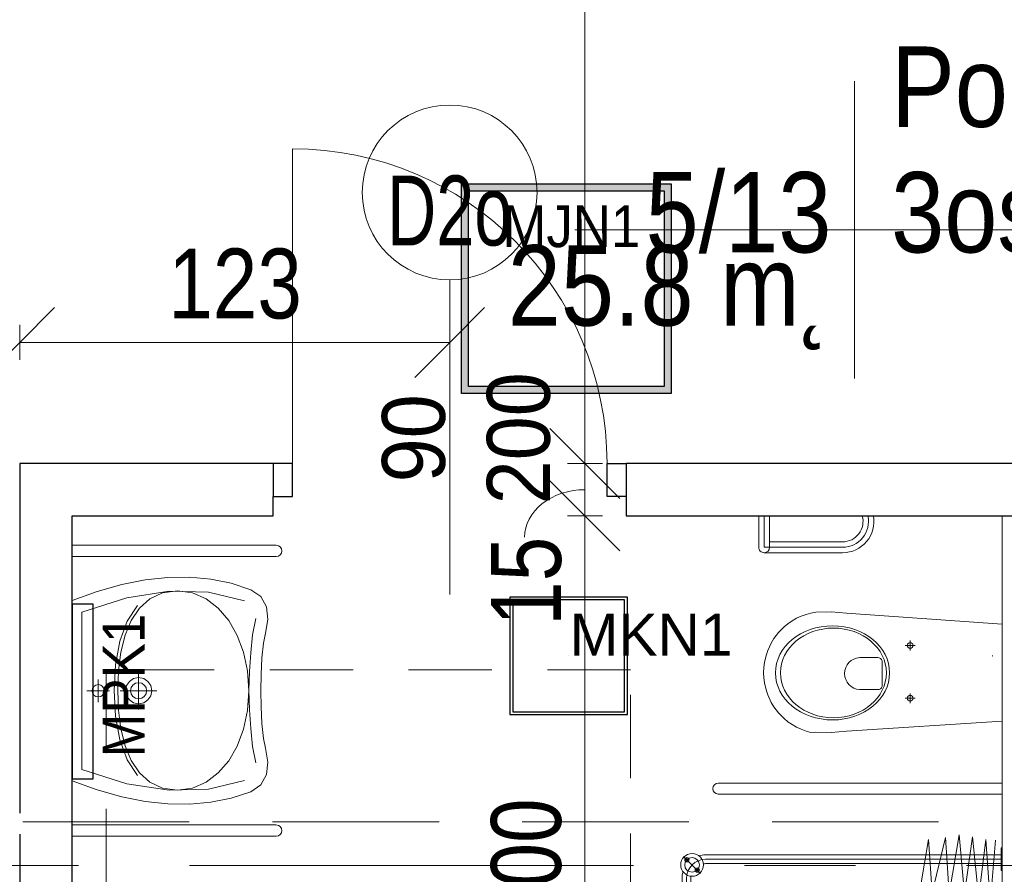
# Model space of a CAD drawing. Header units: centimetres. Extents: x -1631 to 21770, y -8842 to 3590.
# Tile 10 of 150: x -1056 to -774, y 886 to 1130. Entities that reach past the tile are written whole.
import ezdxf

# ---------------------------------------------------------------- set-up
doc = ezdxf.new("R2010")
doc.units = ezdxf.units.CM
for name, pattern in [('Oś', [222.25, 127, -31.75, 31.75, -31.75]), ('Ponad', [39.688, 23.813, -15.875]), ('Ukryte', [71.438, 47.625, -23.813])]:
    doc.linetypes.add(name, pattern=pattern)
for name, color, linetype, lineweight in [('A-ANNO-DIMS', 211, 'Continuous', 13), ('A-ANNO-DIMS-100', 211, 'Continuous', 13), ('A-ANNO-NOTE', 131, 'Continuous', 9), ('A-AREA-IDEN', 2, 'Continuous', 13), ('A-DETL-GENF', 92, 'Continuous', 9), ('A-DETL-HDLN', 90, 'Ukryte', 9), ('A-DETL-MEDM', 33, 'Continuous', 13), ('A-DOOR', 31, 'Continuous', 13), ('A-FLOR-OVHD', 1, 'Ponad', 9), ('A-WALL', 113, 'Continuous', 13), ('A-WALL-FNSH', 113, 'Continuous', 13), ('P-SANR-FIXT', 6, 'Continuous', 9), ('S-GRID', 1, 'Continuous', 13)]:
    doc.layers.add(name, color=color, linetype=linetype, lineweight=lineweight)
doc.layers.add('E_oprawy', color=12, linetype='Continuous')
doc.styles.add('Arial', font='arial.ttf', dxfattribs={"width": 0.9, "height": 18})
doc.styles.add('Arial Narrow_5', font='ARIALN.TTF', dxfattribs={"height": 20})
doc.styles.add('Arial_1', font='arial.ttf', dxfattribs={"width": 0.7, "height": 20})
doc.styles.add('Arial_11', font='arial.ttf', dxfattribs={"width": 0.85, "height": 23})
doc.dimstyles.new('Diagonal_1_100__0__wewnętrzne', dxfattribs={"dimscale": 30.48, "dimtxt": 20.468619, "dimasz": 0.656168, "dimexe": 0.164042, "dimexo": 0.0625, "dimgap": 0.032808, "dimtad": 1, "dimdec": 0, "dimdsep": 46, "dimtxsty": 'Arial Narrow_5', "dimblk1": 'OBLIQUE', "dimblk2": 'OBLIQUE', "dimsah": 1, "dimcen": 0.09, "dimazin": 0, "dimtfac": 1, "dimtdec": 4, "dimtix": 1, "dimtmove": 1, "dimatfit": 3, "dimfxl": 0, "dimtvp": 1, "dimtolj": 1, "dimtzin": 0, "dimarcsym": 0})
doc.dimstyles.new('Diagonal_1_100__0__wewnętrzne_1', dxfattribs={"dimscale": 30.48, "dimtxt": 20.468619, "dimasz": 0.656168, "dimexe": 0.164042, "dimexo": 0.0625, "dimgap": 0.032808, "dimtad": 1, "dimdec": 0, "dimdsep": 46, "dimtxsty": 'Arial Narrow_5', "dimblk1": 'OBLIQUE', "dimblk2": 'OBLIQUE', "dimsah": 1, "dimcen": 0.09, "dimazin": 0, "dimtfac": 1, "dimtdec": 4, "dimtix": 1, "dimtmove": 0, "dimatfit": 3, "dimfxl": 0, "dimtvp": 1, "dimtolj": 1, "dimtzin": 0, "dimarcsym": 0})

# ---------------------------------------------------------------- blocks, each defined once
blk = doc.blocks.new('DRZWI 1S - automatyczna etykieta - Drzwi 90 _łazienkowe_-2364283-5_piętro III __10_50 m_ - stan projektowany')
at = {"layer": 'A-DETL-GENF'}
for p, q in [((-50.5, 2), (-45, 2)), ((-50.5, -7.5), (-50.5, 2)), ((-45, 2), (-45, -7.5)), ((45, 2), (50.5, 2)), ((45, -7.5), (45, 2)), ((50.5, 2), (50.5, -7.5)), ((-45, -7.5), (-50.5, -7.5)), ((50.5, -7.5), (45, -7.5))]:
    blk.add_line(p, q, dxfattribs=at)
at = {"layer": 'A-DETL-MEDM', "lineweight": 25}
for p, q in [((-50.5, -7.5), (-50.5, 2)), ((-50.5, 2), (-45, 2)), ((-45, 2), (-45, -7.5)), ((45, 2), (45, -7.5)), ((50.5, 2), (45, 2)), ((50.5, -7.5), (50.5, 2)), ((-45, -7.5), (-50.5, -7.5)), ((45, -7.5), (50.5, -7.5))]:
    blk.add_line(p, q, dxfattribs=at)
at = {"layer": 'A-DOOR'}
blk.add_line((45, -7.5), (45, -97.5), dxfattribs=at)
blk.add_arc((45, -7.5), 90, 180, 270, dxfattribs=at)
blk = doc.blocks.new('miska ustępowa dla N_35_5x54 wisząca koło narożna - Type 1-2357501-5_piętro III __10_50 m_ - stan projektowany')
at = {"layer": 'P-SANR-FIXT'}
for p, q in [((-1.4, -11), (-4.56, -55.56)), ((29.22, -55.56), (26.4, -11)), ((44.09, -92.2), (44.09, -11)), ((47.21, -92.2), (47.21, -11)), ((4.69, -35.9), (4.69, -38.7)), ((19.8, -35.9), (19.8, -38.7)), ((3.32, -37.31), (6.14, -37.31)), ((18.43, -37.31), (21.25, -37.31)), ((8.17, -46.6), (8.17, -51.72)), ((16.4, -45.33), (9.09, -45.33)), ((17.32, -51.72), (17.32, -46.6)), ((-4.56, -55.56), (-4.88, -59.89)), ((29.58, -59.89), (29.22, -55.56)), ((-24.94, -56.63), (-24.94, -77.5)), ((-23.38, -56.63), (-23.38, -79.06)), ((-21.82, -56.63), (-21.82, -79.06)), ((-4.88, -59.89), (-4.82, -64.32)), ((29.53, -64.32), (29.58, -59.89)), ((-4.82, -64.32), (-4.57, -65.68)), ((29.57, -65.68), (29.53, -64.32)), ((-4.57, -65.68), (-4.19, -67.09)), ((-4.19, -67.09), (-3.69, -68.46)), ((28.69, -68.46), (29.19, -67.09)), ((29.19, -67.09), (29.57, -65.68)), ((-3.69, -68.46), (-3.07, -69.78)), ((-3.07, -69.78), (-2.34, -71.05)), ((27.34, -71.05), (28.07, -69.78)), ((28.07, -69.78), (28.69, -68.46)), ((-2.34, -71.05), (-1.51, -72.26)), ((-1.51, -72.26), (-0.58, -73.39)), ((25.58, -73.39), (26.51, -72.26)), ((26.51, -72.26), (27.34, -71.05)), ((-0.58, -73.39), (1.02, -74.96)), ((1.02, -74.96), (2.75, -76.27)), ((22.25, -76.27), (23.98, -74.96)), ((23.98, -74.96), (25.58, -73.39)), ((-32.35, -77.5), (-23.38, -77.5)), ((2.75, -76.27), (4.01, -77.03)), ((4.01, -77.03), (6.13, -78.05)), ((6.13, -78.05), (7.56, -78.51)), ((7.56, -78.51), (9.56, -78.98)), ((15.44, -78.98), (17.44, -78.51)), ((17.44, -78.51), (18.87, -78.05)), ((18.87, -78.05), (20.99, -77.03)), ((20.99, -77.03), (22.25, -76.27)), ((-23.38, -79.06), (-32.35, -79.06)), ((-23.38, -80.62), (-32.35, -80.62)), ((9.56, -78.98), (11.02, -79.17)), ((11.02, -79.17), (12.5, -79.25)), ((12.5, -79.25), (13.98, -79.17)), ((13.98, -79.17), (15.44, -78.98))]:
    blk.add_line(p, q, dxfattribs=at)
for centre in [(4.69, -37.31), (19.8, -37.31)]:
    blk.add_circle(centre, 0.825, dxfattribs=at)
for centre, radius, start, end in [((-30.79, -56.63), 8.97, 0, 99.9996), ((9.34, -46.48), 1.17, 102.2339, 185.8899), ((16.15, -46.48), 1.17, 354.1101, 77.7661), ((-30.79, -56.63), 7.41, 0, 102.1327), ((-30.79, -56.63), 5.85, 0, 105.4382), ((12.74, -51.5), 4.58, 182.8022, 357.1978), ((-23.38, -79.06), 1.56, 0, 90), ((-23.38, -79.06), 1.56, 270, 0), ((45.65, -92.2), 1.56, 180, 360)]:
    blk.add_arc(centre, radius, start, end, dxfattribs=at)
for centre, major_axis, ratio in [((12.55, -59.51), (0, 16.33), 0.823529), ((12.55, -59.26), (0, 15.16), 0.845174)]:
    blk.add_ellipse(centre, major_axis=major_axis, ratio=ratio, dxfattribs=at)
blk = doc.blocks.new('brodzik natryskowy dla N - Type 1-2359081-5_piętro III __10_50 m_ - stan projektowany')
at = {"layer": 'P-SANR-FIXT'}
for p, q in [((-42.55, -11.3), (-42.55, -11)), ((-39.3, -11), (-39.3, -95.8)), ((-36.05, -11), (-36.05, -11.3)), ((-26.61, -11.2), (-26.61, -69.6)), ((-23.41, -69.6), (-23.41, -11.2)), ((49.36, -11.3), (49.36, -11)), ((52.61, -11), (52.61, -96)), ((55.86, -11), (55.86, -11.3)), ((-44.73, -12.86), (-27.37, -14.39)), ((-36.05, -11.3), (-42.55, -11.3)), ((-40.55, -11.3), (-40.55, -95.8)), ((-38.05, -11.3), (-38.05, -95.8)), ((14.45, -11.52), (10.54, -11.52)), ((10.54, -11.52), (10.54, -20.79)), ((14.45, -11.52), (14.45, -20.79)), ((55.86, -11.3), (49.36, -11.3)), ((51.36, -11.3), (51.36, -95.8)), ((53.86, -11.3), (53.86, -95.8)), ((-27.37, -14.39), (-44.99, -15.67)), ((-44.99, -15.67), (-28.14, -17.71)), ((-28.14, -17.71), (-45.75, -19.5)), ((-45.75, -19.5), (-29.41, -21.8)), ((-29.41, -21.8), (-46.26, -23.33)), ((-6.41, -22.43), (-6.64, -22.61)), ((-6.17, -22.27), (-6.41, -22.43)), ((-5.92, -22.14), (-6.17, -22.27)), ((-5.66, -22.03), (-5.92, -22.14)), ((-5.39, -21.95), (-5.66, -22.03)), ((-5.12, -21.9), (-5.39, -21.95)), ((-4.84, -21.88), (-5.12, -21.9)), ((10.32, -21.88), (-4.84, -21.88)), ((10.54, -20.79), (14.45, -20.79)), ((14.44, -21.54), (10.55, -21.51)), ((13.8, -21.67), (11.19, -21.67)), ((11.19, -21.67), (11.19, -23.94)), ((13.8, -23.94), (13.8, -21.67)), ((30.14, -21.88), (14.73, -21.88)), ((30.36, -21.95), (30.1, -21.9)), ((30.62, -22.03), (30.14, -21.88)), ((30.87, -22.14), (30.62, -22.03)), ((31.12, -22.28), (30.87, -22.14)), ((31.36, -22.44), (31.12, -22.28)), ((31.59, -22.62), (31.36, -22.44)), ((-46.26, -23.33), (-29.41, -26.14)), ((-7.7, -24.28), (-7.74, -24.55)), ((-7.74, -24.55), (-7.74, -54.09)), ((-7.62, -24.01), (-7.7, -24.28)), ((-7.51, -23.75), (-7.62, -24.01)), ((-7.38, -23.5), (-7.51, -23.75)), ((-7.23, -23.25), (-7.38, -23.5)), ((-7.05, -23.02), (-7.23, -23.25)), ((-6.85, -22.81), (-7.05, -23.02)), ((-6.64, -22.61), (-6.85, -22.81)), ((-1.53, -25.38), (-0.81, -24.95)), ((-0.81, -24.95), (-0.05, -24.58)), ((-0.05, -24.58), (0.75, -24.29)), ((0.75, -24.29), (1.58, -24.07)), ((1.58, -24.07), (2.44, -23.94)), ((2.44, -23.94), (4.41, -23.89)), ((22.33, -23.94), (3.78, -23.89)), ((4.41, -23.89), (4.41, -27.12)), ((11.19, -23.94), (13.8, -23.94)), ((23.2, -24.07), (22.33, -23.94)), ((24.03, -24.29), (23.2, -24.07)), ((24.83, -24.58), (24.03, -24.29)), ((25.59, -24.95), (24.83, -24.58)), ((26.31, -25.38), (25.59, -24.95)), ((31.81, -22.82), (31.59, -22.62)), ((32.01, -23.04), (31.81, -22.82)), ((32.19, -23.27), (32.01, -23.04)), ((32.35, -23.52), (32.19, -23.27)), ((32.49, -23.77), (32.35, -23.52)), ((32.6, -24.04), (32.49, -23.77)), ((32.68, -24.31), (32.6, -24.04)), ((32.74, -24.58), (32.68, -24.31)), ((32.74, -24.86), (32.74, -24.58)), ((32.74, -54.38), (32.74, -24.86)), ((-29.41, -26.14), (-45.5, -27.16)), ((-45.5, -27.16), (-29.67, -31)), ((-4.32, -28.45), (-3.88, -27.74)), ((-3.88, -27.74), (-3.38, -27.07)), ((-3.38, -27.07), (-2.82, -26.45)), ((-2.82, -26.45), (-2.2, -25.89)), ((-2.2, -25.89), (-1.53, -25.38)), ((0.31, -28.06), (-0.12, -28.38)), ((0.76, -27.79), (0.31, -28.06)), ((1.25, -27.55), (0.76, -27.79)), ((1.76, -27.36), (1.25, -27.55)), ((2.29, -27.23), (1.76, -27.36)), ((2.84, -27.14), (2.29, -27.23)), ((3.4, -27.11), (2.84, -27.14)), ((4.41, -27.12), (3.4, -27.11)), ((3.78, -27.12), (21.37, -27.12)), ((21.37, -27.12), (21.94, -27.14)), ((21.94, -27.14), (22.49, -27.23)), ((22.49, -27.23), (23.02, -27.36)), ((23.02, -27.36), (23.53, -27.55)), ((23.53, -27.55), (24.01, -27.79)), ((24.01, -27.79), (24.47, -28.06)), ((24.47, -28.06), (24.89, -28.38)), ((26.98, -25.89), (26.31, -25.38)), ((27.59, -26.45), (26.98, -25.89)), ((28.16, -27.07), (27.59, -26.45)), ((28.66, -27.74), (28.16, -27.07)), ((29.09, -28.45), (28.66, -27.74)), ((-5.32, -31.71), (-5.19, -30.85)), ((-5.19, -30.85), (-4.98, -30.01)), ((-4.98, -30.01), (-4.68, -29.22)), ((-4.68, -29.22), (-4.32, -28.45)), ((-1.71, -30.51), (-1.89, -31.01)), ((-1.47, -30.02), (-1.71, -30.51)), ((-1.19, -29.56), (-1.47, -30.02)), ((-0.87, -29.14), (-1.19, -29.56)), ((-0.51, -28.74), (-0.87, -29.14)), ((-0.12, -28.38), (-0.51, -28.74)), ((24.89, -28.38), (25.29, -28.74)), ((25.29, -28.74), (25.65, -29.14)), ((25.65, -29.14), (25.96, -29.56)), ((25.96, -29.56), (26.24, -30.02)), ((26.24, -30.02), (26.48, -30.51)), ((26.48, -30.51), (26.66, -31.01)), ((29.46, -29.22), (29.09, -28.45)), ((29.75, -30.01), (29.46, -29.22)), ((29.97, -30.85), (29.75, -30.01)), ((30.1, -31.71), (29.97, -30.85)), ((-29.67, -31), (-44.99, -32.02)), ((-44.99, -32.02), (-31.46, -34.32)), ((-5.37, -32.6), (-5.32, -31.71)), ((-5.29, -56.03), (-5.37, -32.6)), ((26.92, -32.43), (-2.15, -32.63)), ((-2.15, -32.63), (-2.15, -56.03)), ((-2.03, -31.55), (-2.11, -32.1)), ((-1.89, -31.01), (-2.03, -31.55)), ((26.66, -31.01), (26.8, -31.55)), ((26.8, -31.55), (26.88, -32.1)), ((26.92, -56.03), (26.92, -32.43)), ((30.07, -32.63), (30.07, -56.03)), ((30.15, -32.6), (30.1, -31.71)), ((-5.13, -50.58), (-5.18, -50.71)), ((-5.07, -50.45), (-5.13, -50.58)), ((-4.99, -50.33), (-5.07, -50.45)), ((-4.91, -50.21), (-4.99, -50.33)), ((-4.81, -50.11), (-4.91, -50.21)), ((-4.71, -50.02), (-4.81, -50.11)), ((-4.6, -49.93), (-4.71, -50.02)), ((-4.48, -49.86), (-4.6, -49.93)), ((-4.35, -49.8), (-4.48, -49.86)), ((-4.21, -49.75), (-4.35, -49.8)), ((-4.07, -49.71), (-4.21, -49.75)), ((-3.93, -49.69), (-4.07, -49.71)), ((-3.78, -49.68), (-3.93, -49.69)), ((-3.48, -49.71), (-3.63, -49.69)), ((-3.34, -49.75), (-3.48, -49.71)), ((-3.21, -49.8), (-3.34, -49.75)), ((-3.08, -49.86), (-3.21, -49.8)), ((-2.96, -49.93), (-3.08, -49.86)), ((-2.85, -50.02), (-2.96, -49.93)), ((-2.74, -50.11), (-2.85, -50.02)), ((-2.65, -50.21), (-2.74, -50.11)), ((-2.56, -50.33), (-2.65, -50.21)), ((-2.49, -50.45), (-2.56, -50.33)), ((-2.43, -50.58), (-2.49, -50.45)), ((-2.38, -50.71), (-2.43, -50.58)), ((-22.41, -63.8), (-22.41, -53.4)), ((-22.11, -63.8), (-22.11, -53.4)), ((-21.81, -63.8), (-21.81, -53.4)), ((-21.31, -52.3), (-15.71, -52.3)), ((-21.31, -52.6), (-15.71, -52.6)), ((-21.31, -52.9), (-15.71, -52.9)), ((-15.21, -53.4), (-15.21, -63.8)), ((-14.91, -53.4), (-14.91, -63.8)), ((-14.61, -53.4), (-14.61, -63.8)), ((-5.23, -51), (-5.24, -51.15)), ((-5.24, -51.15), (-5.23, -51.29)), ((-5.21, -50.85), (-5.23, -51)), ((-5.23, -51.29), (-5.21, -51.44)), ((-5.18, -50.71), (-5.21, -50.85)), ((-5.21, -51.44), (-5.18, -51.58)), ((-5.18, -51.58), (-5.13, -51.71)), ((-5.13, -51.71), (-5.07, -51.84)), ((-5.07, -51.84), (-4.99, -51.96)), ((-4.99, -51.96), (-4.91, -52.08)), ((-4.91, -52.08), (-4.81, -52.18)), ((-4.81, -52.18), (-4.71, -52.27)), ((-4.71, -52.27), (-4.6, -52.36)), ((-4.6, -52.36), (-4.48, -52.43)), ((-4.48, -52.43), (-4.35, -52.49)), ((-4.35, -52.49), (-4.21, -52.54)), ((-4.21, -52.54), (-4.07, -52.58)), ((-4.07, -52.58), (-3.93, -52.6)), ((-3.93, -52.6), (-3.78, -52.61)), ((-3.78, -52.61), (-3.63, -52.6)), ((-3.63, -52.6), (-3.48, -52.58)), ((-3.48, -52.58), (-3.34, -52.54)), ((-3.34, -52.54), (-3.21, -52.49)), ((-3.21, -52.49), (-3.08, -52.43)), ((-3.08, -52.43), (-2.96, -52.36)), ((-2.96, -52.36), (-2.85, -52.27)), ((-2.85, -52.27), (-2.74, -52.18)), ((-2.74, -52.18), (-2.65, -52.08)), ((-2.65, -52.08), (-2.56, -51.96)), ((-2.56, -51.96), (-2.49, -51.84)), ((-2.49, -51.84), (-2.43, -51.71)), ((-2.43, -51.71), (-2.38, -51.58)), ((-2.34, -50.85), (-2.38, -50.71)), ((-2.38, -51.58), (-2.34, -51.44)), ((-2.32, -51), (-2.34, -50.85)), ((-2.34, -51.44), (-2.32, -51.29)), ((-2.31, -51.15), (-2.32, -51)), ((-2.32, -51.29), (-2.31, -51.15)), ((-22.41, -54.35), (-25.41, -54.35)), ((-22.81, -62.85), (-22.81, -54.35)), ((-22.61, -62.85), (-22.61, -54.35)), ((-21.81, -53.7), (-15.21, -53.7)), ((-21.81, -54), (-15.21, -54)), ((-21.81, -55.6), (-15.21, -55.6)), ((-21.81, -55.9), (-15.21, -55.9)), ((-7.74, -54.09), (-7.74, -54.37)), ((-7.74, -54.37), (-7.7, -54.64)), ((-7.7, -54.64), (-7.62, -54.91)), ((-7.62, -54.91), (-7.52, -55.18)), ((-7.52, -55.18), (-7.4, -55.43)), ((-7.4, -55.43), (-7.25, -55.67)), ((-7.25, -55.67), (-7.07, -55.9)), ((-7.07, -55.9), (-6.88, -56.11)), ((-6.88, -56.11), (-6.67, -56.31)), ((-6.67, -56.31), (-6.44, -56.49)), ((-2.15, -56.03), (-5.29, -56.03)), ((26.92, -56.03), (30.07, -56.03)), ((31.64, -56.34), (31.85, -56.14)), ((31.85, -56.14), (32.05, -55.93)), ((32.05, -55.93), (32.22, -55.71)), ((32.22, -55.71), (32.38, -55.46)), ((32.38, -55.46), (32.51, -55.21)), ((32.51, -55.21), (32.61, -54.94)), ((32.61, -54.94), (32.69, -54.67)), ((32.69, -54.67), (32.74, -54.38)), ((-21.81, -57.5), (-15.21, -57.5)), ((-21.81, -57.8), (-15.21, -57.8)), ((-6.44, -56.49), (-6.2, -56.64)), ((-6.2, -56.64), (-5.95, -56.77)), ((-5.95, -56.77), (-5.69, -56.88)), ((-5.69, -56.88), (-5.41, -56.96)), ((-5.41, -56.96), (-5.13, -57.01)), ((-5.13, -57.01), (29.82, -57.01)), ((29.82, -57.01), (30.1, -57.01)), ((30.1, -57.01), (30.38, -56.96)), ((30.38, -56.96), (30.65, -56.89)), ((30.65, -56.89), (30.92, -56.78)), ((30.92, -56.78), (31.17, -56.66)), ((31.17, -56.66), (31.41, -56.51)), ((31.41, -56.51), (31.64, -56.34)), ((-21.81, -59.4), (-15.21, -59.4)), ((-21.81, -59.7), (-15.21, -59.7)), ((-21.81, -61.3), (-15.21, -61.3)), ((-21.81, -61.6), (-15.21, -61.6)), ((-22.41, -62.85), (-25.41, -62.85)), ((-21.81, -63.2), (-15.21, -63.2)), ((-21.81, -63.5), (-15.21, -63.5)), ((-15.71, -64.3), (-21.31, -64.3)), ((-15.71, -64.6), (-21.31, -64.6)), ((-15.71, -64.9), (-21.31, -64.9)), ((-35.25, -97.25), (-40.13, -102.13)), ((48.56, -97.25), (53.43, -102.13)), ((47.11, -100.05), (-33.8, -100.05)), ((-33.8, -101.3), (47.11, -101.3)), ((47.11, -102.55), (-33.8, -102.55))]:
    blk.add_line(p, q, dxfattribs=at)
for centre, radius in [((12.42, -25.5), 1.5), ((-3.77, -33.05), 1.5), ((28.71, -33.24), 1.5), ((-3.85, -51.24), 1.5), ((28.59, -51.18), 1.5), ((-37.69, -99.69), 3.25), ((-37.69, -99.69), 2.1), ((-36.21, -98.2), 0.62), ((-36.21, -98.2), 0.32), ((51, -99.69), 3.25), ((49.51, -98.2), 0.62), ((51, -99.69), 2.1), ((49.51, -98.2), 0.32), ((-39.18, -101.17), 0.62), ((-39.18, -101.17), 0.32), ((52.48, -101.17), 0.62), ((52.48, -101.17), 0.32)]:
    blk.add_circle(centre, radius, dxfattribs=at)
for centre, radius, start, end in [((-21.31, -53.4), 1.1, 90, 180), ((-21.31, -53.4), 0.8, 90, 180), ((-21.31, -53.4), 0.5, 90, 180), ((-15.71, -53.4), 1.1, 360, 90), ((-15.71, -53.4), 0.8, 360, 90), ((-15.71, -53.4), 0.5, 360, 90), ((-21.31, -63.8), 1.1, 180, 270), ((-21.31, -63.8), 0.8, 180, 270), ((-21.31, -63.8), 0.5, 180, 270), ((-15.71, -63.8), 0.5, 270, 360), ((-15.71, -63.8), 0.8, 270, 360), ((-15.71, -63.8), 1.1, 270, 360), ((-25.01, -69.6), 1.6, 180, 360), ((-33.8, -95.8), 6.75, 180, 196.4965), ((-33.8, -95.8), 5.5, 180, 270), ((-33.8, -95.8), 4.25, 180, 188.8511), ((47.11, -95.8), 5.5, 270, 360), ((47.11, -95.8), 4.25, 351.1489, 360), ((47.11, -95.8), 6.75, 343.5035, 360), ((-33.8, -95.8), 4.25, 261.1489, 270), ((47.11, -95.8), 4.25, 270, 278.8511), ((-33.8, -95.8), 6.75, 253.5035, 270), ((47.11, -95.8), 6.75, 270, 286.4965)]:
    blk.add_arc(centre, radius, start, end, dxfattribs=at)
blk.add_ellipse((-23.14, -58.6), major_axis=(0, 0.325), ratio=0.224951, dxfattribs=at)
blk = doc.blocks.new('umywalka dla N_65x56 koło - Type 1-2359174-5_piętro III __10_50 m_ - stan projektowany')
at = {"layer": 'P-SANR-FIXT'}
for p, q in [((-29.1, 65.9), (-29.1, 7.5)), ((-25.9, 65.9), (-25.9, 7.5)), ((50.9, 65.9), (50.9, 7.5)), ((54.1, 7.5), (54.1, 65.9)), ((-11.49, 63.08), (-14.43, 61.47)), ((-7.9, 63.51), (-11.49, 63.08)), ((-3.96, 62.78), (-7.9, 63.51)), ((-1.14, 62.22), (-3.96, 62.78)), ((3.08, 61.79), (-1.14, 62.22)), ((26.14, 62.22), (21.92, 61.79)), ((28.96, 62.78), (26.14, 62.22)), ((32.9, 63.51), (28.96, 62.78)), ((36.49, 63.08), (32.9, 63.51)), ((39.43, 61.47), (36.49, 63.08)), ((-14.43, 61.47), (-16.38, 58.62)), ((-8.14, 60.01), (-3.44, 59.13)), ((7.9, 61.54), (3.08, 61.79)), ((12.5, 61.51), (7.9, 61.54)), ((17.1, 61.54), (12.5, 61.51)), ((21.92, 61.79), (17.1, 61.54)), ((28.41, 59.13), (33.11, 60.01)), ((41.38, 58.62), (39.43, 61.47)), ((-16.38, 58.62), (-18.22, 53.01)), ((-13.17, 56.78), (-15.64, 46.48)), ((-3.44, 59.13), (1.64, 58.58)), ((1.52, 56.54), (-3.33, 54.72)), ((6.84, 57.67), (1.52, 56.54)), ((1.64, 58.58), (6.99, 58.24)), ((12.52, 58.06), (6.84, 57.67)), ((6.99, 58.24), (12.48, 58.02)), ((12.48, 58.02), (17.98, 58.24)), ((18.18, 57.67), (12.52, 58.06)), ((17.98, 58.24), (23.33, 58.58)), ((23.49, 56.54), (18.18, 57.67)), ((23.33, 58.58), (28.41, 59.13)), ((28.31, 54.72), (23.49, 56.54)), ((40.64, 46.48), (38.17, 56.78)), ((43.22, 53.01), (41.38, 58.62)), ((-3.33, 54.72), (-7.59, 52.29)), ((32.54, 52.29), (28.31, 54.72)), ((-18.22, 53.01), (-19.42, 47.19)), ((-7.59, 52.29), (-11.11, 49.31)), ((36.03, 49.31), (32.54, 52.29)), ((44.42, 47.19), (43.22, 53.01)), ((-11.11, 49.31), (-13.79, 45.83)), ((38.68, 45.83), (36.03, 49.31)), ((-19.42, 47.19), (-19.97, 41.14)), ((-15.64, 46.48), (-15.95, 35.24)), ((-13.79, 45.83), (-15.49, 41.92)), ((40.36, 41.92), (38.68, 45.83)), ((40.95, 35.24), (40.64, 46.48)), ((44.97, 41.14), (44.42, 47.19)), ((-19.97, 41.14), (-19.89, 34.88)), ((-15.49, 41.92), (-16.08, 37.64)), ((40.95, 37.64), (40.36, 41.92)), ((44.89, 34.88), (44.97, 41.14)), ((-16.08, 37.64), (-15.49, 33.33)), ((40.36, 33.33), (40.95, 37.64)), ((-19.89, 34.88), (-19.18, 28.39)), ((-15.95, 35.24), (-14.09, 23.15)), ((39.09, 23.15), (40.95, 35.24)), ((44.18, 28.39), (44.89, 34.88)), ((-15.49, 33.33), (-13.8, 29.72)), ((12.5, 31.76), (12.5, 21.26)), ((38.67, 29.72), (40.36, 33.33)), ((-19.18, 28.39), (-17.85, 21.67)), ((-13.8, 29.72), (-11.14, 26.76)), ((9.04, 27.97), (9.85, 29.16)), ((9.85, 29.16), (11.04, 29.97)), ((10.87, 28.14), (11.61, 28.63)), ((11.04, 29.97), (12.5, 30.26)), ((11.61, 28.63), (12.5, 28.81)), ((12.5, 30.26), (13.96, 29.97)), ((12.5, 28.81), (13.39, 28.63)), ((13.39, 28.63), (14.13, 28.14)), ((13.96, 29.97), (15.15, 29.16)), ((15.15, 29.16), (15.96, 27.97)), ((36.01, 26.76), (38.67, 29.72)), ((42.85, 21.67), (44.18, 28.39)), ((-7.38, 23.21), (-11.89, 26.24)), ((-11.14, 26.76), (-7.63, 24.42)), ((7.16, 26.51), (17.84, 26.51)), ((8.75, 26.51), (9.04, 27.97)), ((9.04, 25.06), (8.75, 26.51)), ((10.2, 26.51), (10.38, 27.41)), ((10.38, 25.62), (10.2, 26.51)), ((10.38, 27.41), (10.87, 28.14)), ((10.87, 24.89), (10.38, 25.62)), ((14.13, 28.14), (14.62, 27.41)), ((14.62, 25.62), (14.13, 24.89)), ((14.62, 27.41), (14.8, 26.51)), ((14.8, 26.51), (14.62, 25.62)), ((15.96, 27.97), (16.25, 26.51)), ((16.25, 26.51), (15.96, 25.06)), ((36.76, 26.24), (32.25, 23.21)), ((32.5, 24.42), (36.01, 26.76)), ((-14.09, 23.15), (-10.01, 10.3)), ((-7.63, 24.42), (-3.39, 22.67)), ((-1.64, 21.13), (-7.38, 23.21)), ((-3.39, 22.67), (1.45, 21.46)), ((9.85, 23.86), (9.04, 25.06)), ((11.04, 23.06), (9.85, 23.86)), ((11.61, 24.39), (10.87, 24.89)), ((12.5, 22.76), (11.04, 23.06)), ((12.5, 24.21), (11.61, 24.39)), ((13.39, 24.39), (12.5, 24.21)), ((13.96, 23.06), (12.5, 22.76)), ((14.13, 24.89), (13.39, 24.39)), ((15.15, 23.86), (13.96, 23.06)), ((15.96, 25.06), (15.15, 23.86)), ((23.42, 21.46), (28.26, 22.67)), ((32.25, 23.21), (26.51, 21.13)), ((28.26, 22.67), (32.5, 24.42)), ((35.01, 10.3), (39.09, 23.15)), ((-17.85, 21.67), (-15.89, 14.7)), ((5.06, 19.92), (-1.64, 21.13)), ((1.45, 21.46), (6.76, 20.76)), ((12.43, 19.54), (5.06, 19.92)), ((6.76, 20.76), (12.43, 20.54)), ((12.43, 20.54), (18.1, 20.76)), ((19.81, 19.92), (12.43, 19.54)), ((18.1, 20.76), (23.42, 21.46)), ((26.51, 21.13), (19.81, 19.92)), ((40.89, 14.7), (42.85, 21.67)), ((12.5, 18.23), (12.5, 11.72)), ((-15.89, 14.7), (-13.31, 7.5)), ((15.75, 14.98), (9.25, 14.98)), ((10.75, 14.98), (10.89, 15.66)), ((10.89, 14.3), (10.75, 14.98)), ((10.89, 15.66), (11.26, 16.21)), ((11.26, 13.74), (10.89, 14.3)), ((11.26, 16.21), (11.82, 16.59)), ((11.82, 16.59), (12.5, 16.73)), ((12.5, 16.73), (13.18, 16.59)), ((13.18, 16.59), (13.74, 16.21)), ((13.74, 16.21), (14.11, 15.66)), ((14.11, 14.3), (13.74, 13.74)), ((14.11, 15.66), (14.25, 14.98)), ((14.25, 14.98), (14.11, 14.3)), ((38.31, 7.5), (40.89, 14.7)), ((11.82, 13.36), (11.26, 13.74)), ((12.5, 13.22), (11.82, 13.36)), ((13.18, 13.36), (12.5, 13.22)), ((13.74, 13.74), (13.18, 13.36)), ((-10.01, 10.3), (12.5, 10.3)), ((12.5, 10.3), (35.01, 10.3))]:
    blk.add_line(p, q, dxfattribs=at)
for centre in [(-27.5, 65.9), (52.5, 65.9)]:
    blk.add_arc(centre, 1.6, 360, 180, dxfattribs=at)
blk = doc.blocks.new('DIMBLOCK108-5_piętro III __10_50 m_ - stan projektowany')
at = {"layer": 'A-ANNO-DIMS-100', "transparency": 16777216}
for p, q in [((-893.96, 1358.33), (-903.96, 1368.33)), ((-888.96, 1358.33), (-898.96, 1358.33)), ((-893.96, 1358.33), (-893.96, 1003.33)), ((-893.96, 1358.33), (-883.96, 1348.33)), ((-893.96, 1358.33), (-888.96, 1358.33)), ((-893.96, 1003.33), (-903.96, 1013.33)), ((-888.96, 1003.33), (-898.96, 1003.33)), ((-893.96, 1003.33), (-883.96, 993.33)), ((-893.96, 1003.33), (-888.96, 1003.33))]:
    blk.add_line(p, q, dxfattribs=at)
at = {"layer": 'A-ANNO-DIMS-100', "color": 0, "transparency": 16777216, "insert": (-920.81, 1161.82), "char_height": 20, "width": 45.6158, "attachment_point": 1, "rotation": 90, "line_spacing_factor": 0.974696, "style": 'Arial Narrow_5'}
blk.add_mtext('355', dxfattribs=at)
blk = doc.blocks.new('_Oblique')
at = {"color": 0, "linetype": 'ByBlock', "lineweight": -2}
blk.add_line((-0.5, -0.5), (0.5, 0.5), dxfattribs=at)
blk = doc.blocks.new('DIMBLOCK109-5_piętro III __10_50 m_ - stan projektowany')
at = {"layer": 'A-ANNO-DIMS-100', "transparency": 16777216}
for p, q in [((-893.96, 1003.33), (-903.96, 1013.33)), ((-888.96, 1003.33), (-898.96, 1003.33)), ((-893.96, 1003.33), (-893.96, 988.33)), ((-893.96, 1003.33), (-883.96, 993.33)), ((-893.96, 1003.33), (-888.96, 1003.33)), ((-893.96, 988.33), (-903.96, 998.33)), ((-888.96, 988.33), (-898.96, 988.33)), ((-893.96, 988.33), (-883.96, 978.33)), ((-893.96, 988.33), (-888.96, 988.33))]:
    blk.add_line(p, q, dxfattribs=at)
blk.add_ellipse((-893.96, 982.23), major_axis=(17.24, 0), ratio=0.788304, start_param=1.570796, end_param=3.141593, dxfattribs=at)
at = {"layer": 'A-ANNO-DIMS-100', "color": 0, "transparency": 16777216, "insert": (-920.81, 956.89), "char_height": 20, "width": 30.4105, "attachment_point": 1, "rotation": 90, "line_spacing_factor": 0.974696, "style": 'Arial Narrow_5'}
blk.add_mtext('15', dxfattribs=at)
blk = doc.blocks.new('DIMBLOCK110-5_piętro III __10_50 m_ - stan projektowany')
at = {"layer": 'A-ANNO-DIMS-100', "transparency": 16777216}
for p, q in [((-893.96, 988.33), (-903.96, 998.33)), ((-888.96, 988.33), (-898.96, 988.33)), ((-893.96, 988.33), (-893.96, 788.33)), ((-893.96, 988.33), (-883.96, 978.33)), ((-893.96, 988.33), (-888.96, 988.33)), ((-893.96, 788.33), (-903.96, 798.33)), ((-888.96, 788.33), (-898.96, 788.33)), ((-893.96, 788.33), (-883.96, 778.33)), ((-893.96, 788.33), (-888.96, 788.33))]:
    blk.add_line(p, q, dxfattribs=at)
at = {"layer": 'A-ANNO-DIMS-100', "color": 0, "transparency": 16777216, "insert": (-920.81, 869.32), "char_height": 20, "width": 45.6158, "attachment_point": 1, "rotation": 90, "line_spacing_factor": 0.974696, "style": 'Arial Narrow_5'}
blk.add_mtext('200', dxfattribs=at)
blk = doc.blocks.new('METKA_POMIESZCZENIA2 - Rozbudowana - bez ramki-2396678-5_piętro III __10_50 m_ - stan projektowany')
at = {"layer": 'A-AREA-IDEN'}
for p, q in [((0, 0.425), (0, 0)), ((0.0976, 0), (-0.8, 0)), ((-0.8, 0), (0.9, 0)), ((0, 0), (0, -0.425))]:
    blk.add_line(p, q, dxfattribs=at)
blk = doc.blocks.new('DIMBLOCK194-5_piętro III __10_50 m_ - stan projektowany')
at = {"layer": 'A-ANNO-DIMS-100', "transparency": 16777216}
for p, q in [((-1055.62, 1037.95), (-1045.62, 1047.95)), ((-932.63, 1037.95), (-922.63, 1047.95)), ((-1055.62, 1032.95), (-1055.62, 1042.95)), ((-932.63, 1042.95), (-932.63, 1032.95)), ((-932.63, 1037.95), (-932.63, 1042.95)), ((-1055.62, 1037.95), (-1065.62, 1027.95)), ((-1055.62, 1037.95), (-932.63, 1037.95)), ((-1055.62, 1037.95), (-1055.62, 1032.95)), ((-932.63, 1037.95), (-942.63, 1027.95))]:
    blk.add_line(p, q, dxfattribs=at)
at = {"layer": 'A-ANNO-DIMS-100', "color": 0, "transparency": 16777216, "insert": (-1013.13, 1064.79), "char_height": 20, "width": 45.6158, "attachment_point": 1, "line_spacing_factor": 0.974696, "style": 'Arial Narrow_5'}
blk.add_mtext('123', dxfattribs=at)
blk = doc.blocks.new('MPK1')
at = {"layer": 'E_oprawy', "linetype": 'ByBlock'}
blk.add_lwpolyline([(0, 6), (0, 0), (50, 0), (50, 6)], close=True, dxfattribs=at)
at = {"layer": 'E_oprawy'}
blk.add_circle((25, 0), 0.00001, dxfattribs=at)
at = {"layer": 'E_oprawy', "color": 4, "style": 'Arial', "width": 0.9}
blk.add_text('MPK1', height=12, rotation=180, dxfattribs=at).set_placement((43.89, 20.74))
blk = doc.blocks.new('MJN1')
at = {"layer": 'E_oprawy', "linetype": 'ByBlock'}
h = blk.add_hatch(color=256, dxfattribs=at)
h.paths.add_polyline_path([(-30, -30), (-30, 30), (30, 30), (30, -30)])
h.paths.add_polyline_path([(-28, -28), (-28, 28), (28, 28), (28, -28)], flags=16)
for points in [[(-30, -30), (-30, 30), (30, 30), (30, -30)], [(-28, -28), (-28, 28), (28, 28), (28, -28)]]:
    blk.add_lwpolyline(points, close=True, dxfattribs=at)
blk.add_circle((0, 0), 0.0000001, dxfattribs=at)
at = {"layer": 'E_oprawy', "color": 4, "style": 'Arial', "width": 0.9}
blk.add_text('MJN1', height=12, dxfattribs=at).set_placement((-18.29, 11.9))
blk = doc.blocks.new('MKN1')
at = {"layer": 'E_oprawy', "linetype": 'ByBlock'}
for points in [[(9572.75, 390.73), (9572.75, 357.13), (9606.35, 357.13), (9606.35, 390.73)], [(9573.55, 389.92), (9573.55, 357.92), (9605.55, 357.92), (9605.55, 389.92)]]:
    blk.add_lwpolyline(points, close=True, dxfattribs=at)
for centre in [(9589.55, 373.92), (9710.84, 373.92)]:
    blk.add_circle(centre, 0.01, dxfattribs=at)
at = {"layer": 'E_oprawy', "color": 4, "linetype": 'ByBlock', "insert": (9589.85, 385.97), "char_height": 0.2, "width": 42.2965, "attachment_point": 1}
blk.add_mtext('{\\fArial|b0|i0|c0|p0;\\H60x;MKN1}', dxfattribs=at)

msp = doc.modelspace()

# ---------------------------------------------------------------- linework, layer by layer
at = {"layer": 'A-ANNO-NOTE', "lineweight": 13}
msp.add_line((-932.63, 965.83), (-932.63, 1055.83), dxfattribs=at)
msp.add_line((-932.63, 965.83), (-932.63, 1055.83), dxfattribs=at)
msp.add_circle((-932.63, 1080.83), 25, dxfattribs=at)
at = {"layer": 'A-DETL-HDLN'}
msp.add_line((-1197.62, 900.83), (1172.38, 900.83), dxfattribs=at)
at = {"layer": 'A-FLOR-OVHD'}
for p, q in [((-1030.89, 944.27), (-1030.89, 794.27)), ((-880.89, 944.27), (-1030.89, 944.27)), ((-880.89, 794.27), (-880.89, 944.27))]:
    msp.add_line(p, q, dxfattribs=at)
at = {"layer": 'A-WALL', "color": 7, "lineweight": 25}
for p, q in [((-983.13, 1003.33), (-1055.62, 1003.33)), ((-1055.62, 1003.33), (-1055.62, 903.33)), ((-752.62, 1003.33), (-882.13, 1003.33)), ((-983.13, 988.33), (-983.13, 993.83)), ((-882.13, 993.83), (-882.13, 988.33)), ((-1040.62, 988.33), (-983.13, 988.33)), ((-1040.62, 788.33), (-1040.62, 988.33)), ((-882.13, 988.33), (-752.62, 988.33)), ((-1055.62, 897.33), (-1055.62, 879.33))]:
    msp.add_line(p, q, dxfattribs=at)
at = {"layer": 'A-WALL-FNSH', "color": 250, "lineweight": 9}
msp.add_line((-774.62, 988.33), (-774.62, 788.33), dxfattribs=at)
at = {"layer": 'S-GRID', "linetype": 'Oś'}
msp.add_line((1342.46, 888.33), (-1368.76, 888.33), dxfattribs=at)

# ---------------------------------------------------------------- block references
at = {"layer": 'A-AREA-IDEN', "xscale": 99.99999999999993, "yscale": 99.99999999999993, "zscale": 99.99999999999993}
msp.add_blockref('METKA_POMIESZCZENIA2 - Rozbudowana - bez ramki-2396678-5_piętro III __10_50 m_ - stan projektowany', (-816.8, 1070.13), dxfattribs=at)
at = {"layer": 'A-DOOR', "rotation": 180}
msp.add_blockref('DRZWI 1S - automatyczna etykieta - Drzwi 90 _łazienkowe_-2364283-5_piętro III __10_50 m_ - stan projektowany', (-932.63, 995.83), dxfattribs=at)
at = {"layer": 'E_oprawy'}
msp.add_blockref('MJN1', (-899.24, 1053.29), dxfattribs=at)
at = {"layer": 'E_oprawy', "linetype": 'ByBlock'}
msp.add_blockref('MKN1', (-10488.17, 574.4), dxfattribs=at)
at = {"layer": 'E_oprawy', "rotation": 270.0000000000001}
msp.add_blockref('MPK1', (-1040.62, 963.13), dxfattribs=at)
at = {"layer": 'P-SANR-FIXT'}
for name, p, rotation in [('miska ustępowa dla N_35_5x54 wisząca koło narożna - Type 1-2357501-5_piętro III __10_50 m_ - stan projektowany', (-763.62, 955.98), 270.0000000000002), ('umywalka dla N_65x56 koło - Type 1-2359174-5_piętro III __10_50 m_ - stan projektowany', (-1048.12, 950.83), 270.0000000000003), ('brodzik natryskowy dla N - Type 1-2359081-5_piętro III __10_50 m_ - stan projektowany', (-763.62, 850.83), 270.0000000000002)]:
    msp.add_blockref(name, p, dxfattribs=dict(at, rotation=rotation))

# ---------------------------------------------------------------- texts
at = {"layer": 'A-ANNO-NOTE', "lineweight": 211, "insert": (-932.65, 1075.53), "char_height": 20, "width": 37.03, "attachment_point": 5, "line_spacing_factor": 0.936439, "style": 'Arial_1'}
msp.add_mtext('\\pxqc,t4.445,8.89,13.335,17.78,22.225,26.67,31.115,35.56,40.005,44.45,48.895,53.34,57.785,62.23,66.675,71.12,75.565,80.01,84.455,88.9,93.345,97.79,102.235,106.68,111.125,115.57,120.015,124.46,128.905,133.35,137.795,142.24;{D2o}', dxfattribs=at)
at = {"layer": 'A-ANNO-NOTE', "lineweight": 211, "char_height": 18, "attachment_point": 5, "rotation": 90, "line_spacing_factor": 0.936439, "style": 'Arial'}
for s, insert, width in [('\\pxqc,t6.35,12.7,19.05,25.4,31.75,38.1,44.45,50.8,57.15,63.5,69.85,76.2,82.55,88.9,95.25,101.6,107.95,114.3,120.65,127,133.35,139.7,146.05,152.4,158.75,165.1,171.45,177.8,184.15,190.5,196.85,203.2;{200}', (-912.86, 1010.52), 38.07), ('\\pxqc,t6.35,12.7,19.05,25.4,31.75,38.1,44.45,50.8,57.15,63.5,69.85,76.2,82.55,88.9,95.25,101.6,107.95,114.3,120.65,127,133.35,139.7,146.05,152.4,158.75,165.1,171.45,177.8,184.15,190.5,196.85,203.2;{200}', (-912.86, 1010.52), 38.07), ('\\pxqc,t6.35,12.7,19.05,25.4,31.75,38.1,44.45,50.8,57.15,63.5,69.85,76.2,82.55,88.9,95.25,101.6,107.95,114.3,120.65,127,133.35,139.7,146.05,152.4,158.75,165.1,171.45,177.8,184.15,190.5,196.85,203.2;{90}', (-942.86, 1010.52), 25.65)]:
    msp.add_mtext(s, dxfattribs=dict(at, insert=insert, width=width))
at = {"layer": 'A-AREA-IDEN', "char_height": 23, "line_spacing_factor": 0.936439, "style": 'Arial_11'}
for s, insert, width, attachment_point in [('\\pt84.99995,169.9999,255.00008,340.00003,424.99998,509.99993,595.00011,680.00006,765.00001,849.99996,934.99991,1020.00009,1105.00004,1189.99999,1274.99994,1359.99989,1445.00007,1530.00002,1614.99997,1699.99992,1785.0001,1870.00005,1955,2039.99995,2124.9999,2210.00008,2295.00003,2379.99998,2464.99993,2550.00011,2635.00006,2720.00001;Pok. łóżkowy\\P3os.', (-806.37, 1063.35), 156.91, 7), ('\\pxqr,t3.69565,7.3913,11.08696,14.78261,18.47826,22.17391,25.86957,29.56522,33.26087,36.95652,40.65217,44.34783,48.04348,51.73913,55.43478,59.13043,62.82609,66.52174,70.21739,73.91304,77.6087,81.30435,85,88.69565,92.3913,96.08696,99.78261,103.47826,107.17391,110.86957,114.56522,118.26087;{5/13}', (-823.45, 1063.35), 52.87, 9), ('\\pt84.99995,169.9999,255.00008,340.00003,424.99998,509.99993,595.00011,680.00006,765.00001,849.99996,934.99991,1020.00009,1105.00004,1189.99999,1274.99994,1359.99989,1445.00007,1530.00002,1614.99997,1699.99992,1785.0001,1870.00005,1955,2039.99995,2124.9999,2210.00008,2295.00003,2379.99998,2464.99993,2550.00011,2635.00006,2720.00001;25.8 m˛', (-823.45, 1065.74), 91.63, 3)]:
    msp.add_mtext(s, dxfattribs=dict(at, insert=insert, width=width, attachment_point=attachment_point))

# ---------------------------------------------------------------- dimensions: what is measured, and where the dimension line sits
at = {"layer": 'A-ANNO-DIMS'}
for base, p1, p2, angle, override, picture, middle in [((-893.96, 1003.33), (-888.96, 1358.33), (-888.96, 1003.33), 90, {"dimpost": '<>', "dimfxl": 355}, 'DIMBLOCK108-5_piętro III __10_50 m_ - stan projektowany', (-905.17, 1180.83)), ((-932.63, 1037.95), (-1055.62, 1032.95), (-932.63, 1042.95), 0, {"dimpost": '<>', "dimfxl": 123.403749}, 'DIMBLOCK194-5_piętro III __10_50 m_ - stan projektowany', (-994.12, 1049.16)), ((-893.96, 788.33), (-888.96, 988.33), (-888.96, 788.33), 90, {"dimpost": '<>', "dimfxl": 200}, 'DIMBLOCK110-5_piętro III __10_50 m_ - stan projektowany', (-905.17, 888.33))]:
    dim = msp.add_linear_dim(base=base, p1=p1, p2=p2, angle=angle, dimstyle='Diagonal_1_100__0__wewnętrzne_1', override=override, dxfattribs=at)
    dim.commit()
    dim.dimension.update_dxf_attribs({"geometry": picture, "text_midpoint": middle})
dim = msp.add_linear_dim(base=(-893.96, 988.33), p1=(-888.96, 1003.33), p2=(-888.96, 988.33), angle=90, dimstyle='Diagonal_1_100__0__wewnętrzne', override={"dimpost": '<>', "dimfxl": 15}, dxfattribs=at)
dim.commit()
dim.dimension.update_dxf_attribs({"geometry": 'DIMBLOCK109-5_piętro III __10_50 m_ - stan projektowany', "text_midpoint": (-907.48, 972.09), "dimtype": 160, "text_rotation": 90})

doc.saveas('drawing.dxf')
